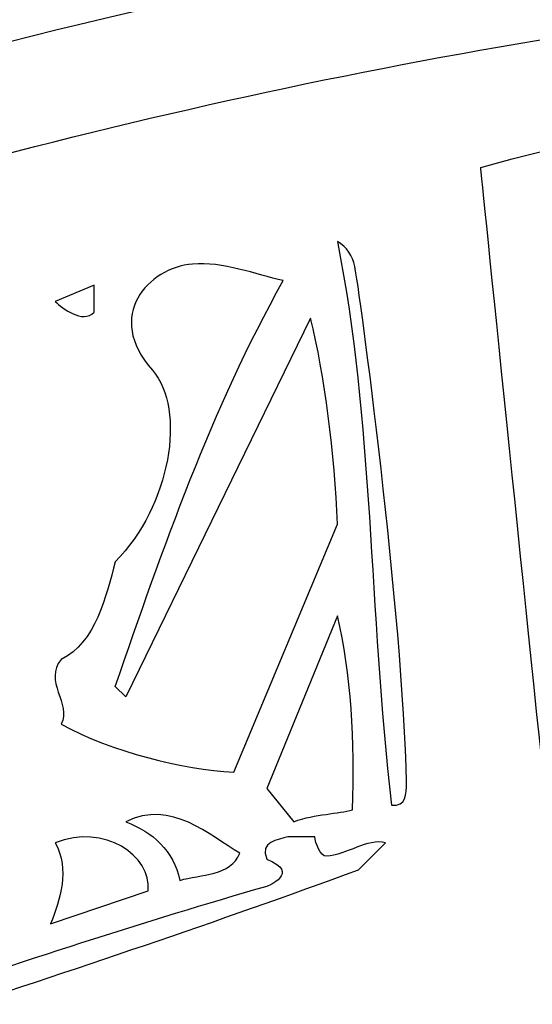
# Model space of a CAD drawing. Header units: inches. Extents: x -3.73 to 3.7, y -1.96 to 1.91.
# Tile 175 of 256: x 1.09 to 1.38, y 0.75 to 1.3. Entities that reach past the tile are written whole.
import ezdxf

# ---------------------------------------------------------------- set-up
doc = ezdxf.new("R2010")
doc.units = ezdxf.units.IN
doc.header["$MEASUREMENT"] = 0
doc.layers.add('Layer 1', color=7, linetype='Continuous')

msp = doc.modelspace()

# ---------------------------------------------------------------- linework, layer by layer
at = {"layer": 'Layer 1', "color": 0}
for points, knots in [([(0.24799, 1.80708), (0.45374, 1.81074), (0.91799, 1.72493), (1.1823, 1.65374), (1.1823, 1.65374), (1.29237, 1.62409), (1.6571, 1.47132), (1.84181, 1.30379), (1.84181, 1.30379), (1.75202, 1.33987), (1.6617, 1.3737), (1.55734, 1.37344), (1.55734, 1.37344), (1.22839, 1.37344), (0.93081, 1.27359), (0.62956, 1.18716), (0.62956, 1.18716), (0.63627, 1.18465), (0.64112, 1.18099), (0.64518, 1.17708), (0.64518, 1.17708), (0.5663, 1.14015), (0.52098, 1.24253), (0.44881, 1.24924), (0.44881, 1.24924), (0.4572, 1.26267), (0.48926, 1.28737), (0.47315, 1.30715), (0.47315, 1.30715), (0.43035, 1.35078), (0.36742, 1.34575), (0.31287, 1.36085), (0.31287, 1.36085), (0.33584, 1.3652), (0.35835, 1.37), (0.37905, 1.37833), (0.37905, 1.37833), (0.40898, 1.39037), (0.41116, 1.40236), (0.36742, 1.41288), (0.36742, 1.41288), (0.27343, 1.42379), (0.15343, 1.43554), (0.08043, 1.37931), (0.08043, 1.37931), (-0.18223, 1.44728), (-0.44153, 1.52533), (-0.69579, 1.61176), (-0.69579, 1.61176), (-0.69495, 1.63778), (-0.65774, 1.64966), (-0.6295, 1.65707), (-0.6295, 1.65707), (-0.31985, 1.73763), (0.03007, 1.75274), (0.36154, 1.7477), (0.36154, 1.7477), (0.39355, 1.74556), (0.43153, 1.74588), (0.46242, 1.73325), (0.46242, 1.73325), (0.4838, 1.72452), (0.4832, 1.71723), (0.46589, 1.71194), (0.46589, 1.71194), (0.39182, 1.6893), (0.31645, 1.6737), (0.24322, 1.64197), (0.24322, 1.64197), (0.22056, 1.6319), (0.21133, 1.60589), (0.21637, 1.58491), (0.21637, 1.58491), (0.25665, 1.5463), (0.31197, 1.54174), (0.36406, 1.53624), (0.36406, 1.53624), (0.70144, 1.50819), (1.01817, 1.48779), (1.35808, 1.53498), (1.35808, 1.53498), (1.3741, 1.5372), (1.3737, 1.54126), (1.35584, 1.53943), (1.35584, 1.53943), (1.05316, 1.50846), (0.76926, 1.52901), (0.45469, 1.54882), (0.45469, 1.54882), (0.38828, 1.55485), (0.30364, 1.55637), (0.24322, 1.59665), (0.24322, 1.59665), (0.24763, 1.60956), (0.25616, 1.61739), (0.26648, 1.6231), (0.26648, 1.6231), (0.30258, 1.64311), (0.47165, 1.68387), (0.50923, 1.70574), (0.50923, 1.70574), (0.5193, 1.71078), (0.52318, 1.72366), (0.51511, 1.73008), (0.51511, 1.73008), (0.46644, 1.76029), (0.40447, 1.7676), (0.34644, 1.76868), (0.34644, 1.76868), (-0.02411, 1.7764), (-0.6751, 1.74198), (-0.73859, 1.62435), (-0.73859, 1.62435), (-0.74446, 1.59581), (-0.71845, 1.58155), (-0.69915, 1.57232), (-0.69915, 1.57232), (-0.69915, 1.57232), (0.05944, 1.35246), (0.05944, 1.35246), (0.05944, 1.35246), (0.05944, 1.35246), (0.05944, 1.33064), (0.05944, 1.33064), (0.05944, 1.33064), (0.05944, 1.33064), (-0.68447, 1.5526), (-0.75096, 1.57276), (-0.75096, 1.57276), (-0.85412, 1.60405), (-0.95863, 1.63039), (-1.07089, 1.61763), (-1.07089, 1.61763), (-0.91067, 1.74453), (-0.1408, 1.80017), (0.24799, 1.80708)], [0, 0, 0, 0, 0.029412, 0.029412, 0.029412, 0.029412, 0.058824, 0.058824, 0.058824, 0.058824, 0.088235, 0.088235, 0.088235, 0.088235, 0.117647, 0.117647, 0.117647, 0.117647, 0.147059, 0.147059, 0.147059, 0.147059, 0.176471, 0.176471, 0.176471, 0.176471, 0.205882, 0.205882, 0.205882, 0.205882, 0.235294, 0.235294, 0.235294, 0.235294, 0.264706, 0.264706, 0.264706, 0.264706, 0.294118, 0.294118, 0.294118, 0.294118, 0.323529, 0.323529, 0.323529, 0.323529, 0.352941, 0.352941, 0.352941, 0.352941, 0.382353, 0.382353, 0.382353, 0.382353, 0.411765, 0.411765, 0.411765, 0.411765, 0.441176, 0.441176, 0.441176, 0.441176, 0.470588, 0.470588, 0.470588, 0.470588, 0.5, 0.5, 0.5, 0.5, 0.529412, 0.529412, 0.529412, 0.529412, 0.558824, 0.558824, 0.558824, 0.558824, 0.588235, 0.588235, 0.588235, 0.588235, 0.617647, 0.617647, 0.617647, 0.617647, 0.647059, 0.647059, 0.647059, 0.647059, 0.676471, 0.676471, 0.676471, 0.676471, 0.705882, 0.705882, 0.705882, 0.705882, 0.735294, 0.735294, 0.735294, 0.735294, 0.764706, 0.764706, 0.764706, 0.764706, 0.794118, 0.794118, 0.794118, 0.794118, 0.823529, 0.823529, 0.823529, 0.823529, 0.852941, 0.852941, 0.852941, 0.852941, 0.882353, 0.882353, 0.882353, 0.882353, 0.911765, 0.911765, 0.911765, 0.911765, 0.941176, 0.941176, 0.941176, 0.941176, 0.970588, 0.970588, 0.970588, 0.970588, 1, 1, 1, 1]), ([(0.35819, 1.22239), (0.41696, 1.25598), (0.50222, 1.18358), (0.54183, 1.15434), (0.54183, 1.15434), (0.56036, 1.14066), (0.57474, 1.12341), (0.57888, 1.0982), (0.57888, 1.0982), (0.64437, 1.05454), (0.7153, 1.10054), (0.70224, 1.12589), (0.70224, 1.12589), (0.67454, 1.10239), (0.63427, 1.08896), (0.59986, 1.10743), (0.59986, 1.10743), (0.59448, 1.11007), (0.59147, 1.11414), (0.59399, 1.11917), (0.59399, 1.11917), (0.6242, 1.14939), (0.67203, 1.15694), (0.70895, 1.15274), (0.70895, 1.15274), (0.71315, 1.14267), (0.69972, 1.1368), (0.70895, 1.12841), (0.70895, 1.12841), (0.71902, 1.13764), (0.72741, 1.1477), (0.72406, 1.16197), (0.72406, 1.16197), (0.72406, 1.16197), (0.70895, 1.17708), (0.70895, 1.17708), (0.70895, 1.17708), (0.9767, 1.24825), (1.26581, 1.3583), (1.55416, 1.34225), (1.55416, 1.34225), (1.65295, 1.33675), (1.75115, 1.31583), (1.80088, 1.29243), (1.80088, 1.29243), (1.85678, 1.26613), (1.92448, 1.20486), (1.94083, 1.16785), (1.94083, 1.16785), (1.79566, 1.30715), (1.58335, 1.31218), (1.39119, 1.28533), (1.39119, 1.28533), (1.15815, 1.24767), (0.92881, 1.18295), (0.70895, 1.10407), (0.70895, 1.10407), (0.68881, 1.07554), (0.64853, 1.07386), (0.61832, 1.05876), (0.61832, 1.05876), (0.61832, 1.05876), (0.5965, 1.04113), (0.5965, 1.04113), (0.5965, 1.04113), (0.55706, 1.13848), (0.45385, 1.17288), (0.36993, 1.2098), (0.36993, 1.2098), (0.36993, 1.2098), (0.38252, 1.21652), (0.38252, 1.21652), (0.38252, 1.21652), (0.38252, 1.21652), (0.35819, 1.22239), (0.35819, 1.22239)], [0, 0, 0, 0, 0.052632, 0.052632, 0.052632, 0.052632, 0.105263, 0.105263, 0.105263, 0.105263, 0.157895, 0.157895, 0.157895, 0.157895, 0.210526, 0.210526, 0.210526, 0.210526, 0.263158, 0.263158, 0.263158, 0.263158, 0.315789, 0.315789, 0.315789, 0.315789, 0.368421, 0.368421, 0.368421, 0.368421, 0.421053, 0.421053, 0.421053, 0.421053, 0.473684, 0.473684, 0.473684, 0.473684, 0.526316, 0.526316, 0.526316, 0.526316, 0.578947, 0.578947, 0.578947, 0.578947, 0.631579, 0.631579, 0.631579, 0.631579, 0.684211, 0.684211, 0.684211, 0.684211, 0.736842, 0.736842, 0.736842, 0.736842, 0.789474, 0.789474, 0.789474, 0.789474, 0.842105, 0.842105, 0.842105, 0.842105, 0.894737, 0.894737, 0.894737, 0.894737, 0.947368, 0.947368, 0.947368, 0.947368, 1, 1, 1, 1]), ([(1.34798, 1.2126), (1.34798, 1.2126), (1.3744, 0.95386), (1.38531, 0.85065), (1.38531, 0.85065), (1.38531, 0.85065), (1.39706, 0.8389), (1.39706, 0.8389), (1.39706, 0.8389), (1.43566, 0.85232), (1.48433, 0.86156), (1.53048, 0.86575), (1.53048, 0.86575), (1.62279, 0.95134), (1.86744, 1.06362), (1.88217, 1.06767), (1.88217, 1.06767), (1.9041, 1.07371), (1.92124, 1.07967), (1.91062, 1.1133), (1.91062, 1.1133), (1.77887, 1.27861), (1.53343, 1.26463), (1.34798, 1.2126)], [0, 0, 0, 0, 0.166667, 0.166667, 0.166667, 0.166667, 0.333333, 0.333333, 0.333333, 0.333333, 0.5, 0.5, 0.5, 0.5, 0.666667, 0.666667, 0.666667, 0.666667, 0.833333, 0.833333, 0.833333, 0.833333, 1, 1, 1, 1]), ([(1.26783, 1.1712), (1.27346, 1.16822), (1.27608, 1.16315), (1.27756, 1.15722), (1.27756, 1.15722), (1.27982, 1.14814), (1.30481, 0.9613), (1.30643, 0.86911), (1.30643, 0.86911), (1.30635, 0.86264), (1.30643, 0.85568), (1.29804, 0.85652), (1.29804, 0.85652), (1.28545, 0.96645), (1.28785, 1.07076), (1.26783, 1.1712)], [0, 0, 0, 0, 0.25, 0.25, 0.25, 0.25, 0.5, 0.5, 0.5, 0.5, 0.75, 0.75, 0.75, 0.75, 1, 1, 1, 1]), ([(1.14951, 0.91694), (1.14951, 0.91694), (1.25272, 1.12841), (1.25272, 1.12841), (1.25272, 1.12841), (1.26087, 1.09697), (1.26627, 1.05226), (1.26783, 1.01344), (1.26783, 1.01344), (1.26783, 1.01344), (1.20993, 0.87498), (1.20993, 0.87498), (1.20993, 0.87498), (1.1814, 0.87666), (1.14196, 0.88589), (1.11343, 0.90183), (1.11343, 0.90183), (1.1193, 0.91274), (1.10335, 0.92617), (1.11343, 0.93792), (1.11343, 0.93792), (1.13273, 0.94715), (1.1386, 0.97316), (1.14363, 0.99246), (1.14363, 0.99246), (1.17444, 1.02327), (1.18366, 1.07756), (1.16443, 1.0993), (1.16443, 1.0993), (1.13737, 1.1299), (1.16222, 1.15649), (1.18687, 1.15863), (1.18687, 1.15863), (1.20373, 1.1601), (1.22222, 1.15281), (1.23762, 1.14939), (1.23762, 1.14939), (1.19734, 1.07806), (1.17049, 1.00002), (1.14363, 0.92281), (1.14363, 0.92281), (1.14363, 0.92281), (1.14951, 0.91694), (1.14951, 0.91694)], [0, 0, 0, 0, 0.090909, 0.090909, 0.090909, 0.090909, 0.181818, 0.181818, 0.181818, 0.181818, 0.272727, 0.272727, 0.272727, 0.272727, 0.363636, 0.363636, 0.363636, 0.363636, 0.454545, 0.454545, 0.454545, 0.454545, 0.545455, 0.545455, 0.545455, 0.545455, 0.636364, 0.636364, 0.636364, 0.636364, 0.727273, 0.727273, 0.727273, 0.727273, 0.818182, 0.818182, 0.818182, 0.818182, 0.909091, 0.909091, 0.909091, 0.909091, 1, 1, 1, 1]), ([(1.11007, 1.13764), (1.11007, 1.13764), (1.13189, 1.14687), (1.13189, 1.14687), (1.13189, 1.14687), (1.13189, 1.14687), (1.13189, 1.13176), (1.13189, 1.13176), (1.13189, 1.13176), (1.12517, 1.12505), (1.11441, 1.13397), (1.11007, 1.13764)], [0, 0, 0, 0, 0.333333, 0.333333, 0.333333, 0.333333, 0.666667, 0.666667, 0.666667, 0.666667, 1, 1, 1, 1]), ([(1.27622, 0.854), (1.26867, 0.85148), (1.25547, 0.85185), (1.24349, 0.84729), (1.24349, 0.84729), (1.24349, 0.84729), (1.22839, 0.86575), (1.22839, 0.86575), (1.22839, 0.86575), (1.22839, 0.86575), (1.26783, 0.96225), (1.26783, 0.96225), (1.26783, 0.96225), (1.27538, 0.93037), (1.2779, 0.89176), (1.27622, 0.854)], [0, 0, 0, 0, 0.25, 0.25, 0.25, 0.25, 0.5, 0.5, 0.5, 0.5, 0.75, 0.75, 0.75, 0.75, 1, 1, 1, 1]), ([(1.14951, 0.84729), (1.17468, 0.85987), (1.1965, 0.83974), (1.21328, 0.82967), (1.21328, 0.82967), (1.20825, 0.81708), (1.19146, 0.81792), (1.17972, 0.81456), (1.17972, 0.81456), (1.17636, 0.83134), (1.16461, 0.84141), (1.14951, 0.84729)], [0, 0, 0, 0, 0.333333, 0.333333, 0.333333, 0.333333, 0.666667, 0.666667, 0.666667, 0.666667, 1, 1, 1, 1]), ([(1.11007, 0.83554), (1.13752, 0.84652), (1.16413, 0.82831), (1.16209, 0.80869), (1.16209, 0.80869), (1.16209, 0.80869), (1.10755, 0.79022), (1.10755, 0.79022), (1.10755, 0.79022), (1.11287, 0.80406), (1.11846, 0.82044), (1.11007, 0.83554)], [0, 0, 0, 0, 0.333333, 0.333333, 0.333333, 0.333333, 0.666667, 0.666667, 0.666667, 0.666667, 1, 1, 1, 1]), ([(0.8021, 0.67274), (0.94391, 0.71806), (1.0936, 0.77245), (1.22839, 0.8112), (1.22839, 0.8112), (1.22839, 0.8112), (1.24776, 0.8187), (1.22839, 0.82631), (1.22839, 0.82631), (1.22419, 0.83638), (1.23466, 0.8372), (1.24014, 0.8389), (1.24014, 0.8389), (1.24014, 0.8389), (1.25524, 0.8389), (1.25524, 0.8389), (1.25524, 0.8389), (1.25524, 0.83554), (1.25865, 0.82786), (1.26163, 0.82804), (1.26163, 0.82804), (1.27312, 0.82871), (1.28469, 0.8382), (1.29468, 0.83554), (1.29468, 0.83554), (1.29468, 0.83554), (1.27958, 0.82044), (1.27958, 0.82044), (1.27958, 0.82044), (1.12433, 0.76337), (0.94791, 0.70924), (0.80797, 0.66351), (0.80797, 0.66351), (0.80222, 0.66145), (0.79914, 0.66993), (0.8021, 0.67274)], [0, 0, 0, 0, 0.111111, 0.111111, 0.111111, 0.111111, 0.222222, 0.222222, 0.222222, 0.222222, 0.333333, 0.333333, 0.333333, 0.333333, 0.444444, 0.444444, 0.444444, 0.444444, 0.555556, 0.555556, 0.555556, 0.555556, 0.666667, 0.666667, 0.666667, 0.666667, 0.777778, 0.777778, 0.777778, 0.777778, 0.888889, 0.888889, 0.888889, 0.888889, 1, 1, 1, 1])]:
    msp.add_open_spline(points, degree=3, knots=knots, dxfattribs=at)

doc.saveas('drawing.dxf')
